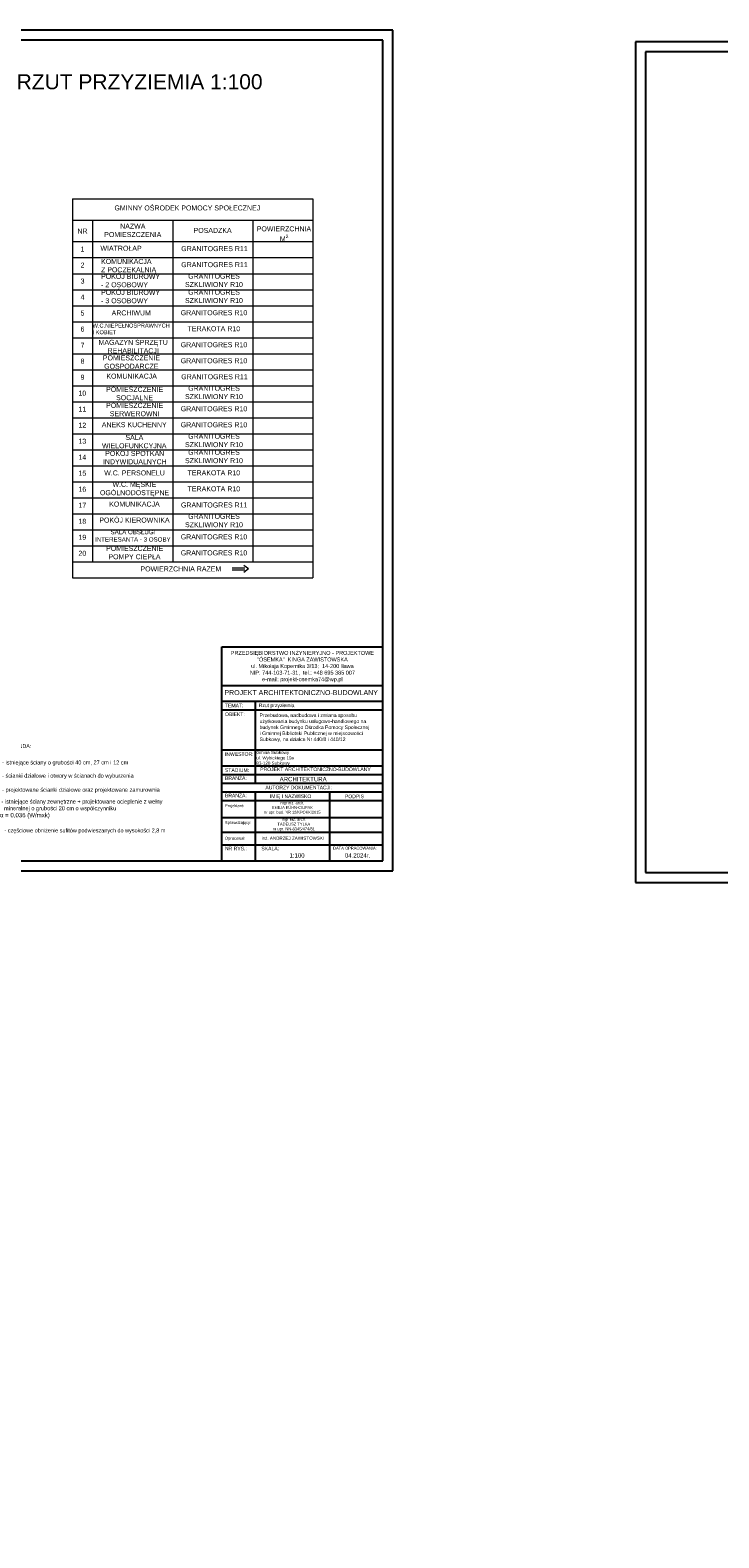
# Model space of a CAD drawing. Header units: millimetres. Extents: x 6197 to 108098, y 4257 to 29730.
# Tile 59 of 148: x 21580 to 25019, y 5554 to 13086. Entities that reach past the tile are written whole.
import ezdxf

# ---------------------------------------------------------------- set-up
doc = ezdxf.new("R2010")
doc.units = ezdxf.units.MM
doc.layers.add('R-TAB', color=1, linetype='Continuous')
doc.styles.get("Standard").update_dxf_attribs({"font": 'arial.ttf'})

msp = doc.modelspace()

# ---------------------------------------------------------------- linework, layer by layer
at = {"color": 3}
for p, q in [((23390.985, 13086.335), (15250.985, 13086.335)), ((31042.628, 13027.797), (24602.628, 13027.797)), ((24602.628, 13027.797), (24602.628, 8827.797))]:
    msp.add_line(p, q, dxfattribs=at)
for p, q in [((23340.985, 13036.335), (15300.985, 13036.335)), ((23340.985, 8936.335), (23340.985, 13036.335)), ((23390.985, 8886.335), (23390.985, 13086.335)), ((24652.628, 12977.797), (24652.628, 8877.797)), ((30992.628, 12977.797), (24652.628, 12977.797)), ((15300.985, 8936.335), (23340.985, 8936.335)), ((15250.985, 8886.335), (23390.985, 8886.335)), ((24602.628, 8827.797), (31042.628, 8827.797)), ((24652.628, 8877.797), (30992.628, 8877.797))]:
    msp.add_line(p, q)
at = {"color": 0, "lineweight": 0}
for p, q in [((21791.987, 12242.879), (21791.987, 10349.71)), ((21791.987, 12242.879), (22991.987, 12242.879)), ((22991.987, 12242.879), (22991.987, 10349.71)), ((21791.987, 12136.295), (22991.987, 12136.295)), ((21891.987, 12136.295), (21891.987, 10429.71)), ((22291.987, 12136.295), (22291.987, 10429.71)), ((22691.987, 12136.295), (22691.987, 10429.71)), ((21791.987, 12029.71), (22991.987, 12029.71)), ((21791.987, 11949.71), (22991.987, 11949.71)), ((21791.987, 11869.71), (22991.987, 11869.71)), ((21791.987, 11789.71), (22991.987, 11789.71)), ((21791.987, 11709.71), (22991.987, 11709.71)), ((21791.987, 11629.71), (22991.987, 11629.71)), ((21791.987, 11549.71), (22991.987, 11549.71)), ((21791.987, 11469.71), (22991.987, 11469.71)), ((21791.987, 11389.71), (22991.987, 11389.71)), ((21791.987, 11309.71), (22991.987, 11309.71)), ((21791.987, 11229.71), (22991.987, 11229.71)), ((21791.987, 11149.71), (22991.987, 11149.71)), ((21791.987, 11069.71), (22991.987, 11069.71)), ((21791.987, 10989.71), (22991.987, 10989.71)), ((21791.987, 10909.71), (22991.987, 10909.71)), ((21791.987, 10829.71), (22991.987, 10829.71)), ((21791.987, 10749.71), (22991.987, 10749.71)), ((21791.987, 10669.71), (22991.987, 10669.71)), ((21791.987, 10589.71), (22991.987, 10589.71)), ((21791.987, 10509.71), (22991.987, 10509.71)), ((21791.987, 10429.71), (22991.987, 10429.71)), ((22587.915, 10399.817), (22651.776, 10399.817)), ((22646.81, 10413.704), (22669.857, 10396.019)), ((22646.81, 10378.334), (22669.857, 10396.019)), ((21791.987, 10349.71), (22991.987, 10349.71)), ((22587.915, 10390.779), (22651.776, 10390.779))]:
    msp.add_line(p, q, dxfattribs=at)
at = {"layer": 'R-TAB', "color": 0}
for p, q in [((22537.518, 10004.846), (23340.985, 10004.846)), ((22537.518, 9064.458), (22537.518, 10004.846)), ((22537.518, 9812.807), (23340.985, 9812.807)), ((22537.518, 9733.832), (23340.985, 9733.832)), ((22705.121, 9324.092), (22705.121, 9733.832)), ((22537.518, 9690.396), (23340.985, 9690.396)), ((22537.518, 9491.436), (23340.985, 9491.436)), ((22537.518, 9410.964), (23340.985, 9410.964)), ((22537.518, 9367.528), (23340.985, 9367.528)), ((22537.518, 9324.092), (23340.985, 9324.092)), ((22537.518, 9280.656), (23340.985, 9280.656)), ((22705.121, 9064.458), (22705.121, 9280.656)), ((23076.593, 9064.458), (23076.593, 9280.656)), ((22537.518, 9237.219), (23340.985, 9237.219)), ((22537.518, 9153.002), (23340.985, 9153.002)), ((22537.518, 9078.82), (23340.985, 9078.82)), ((22537.518, 8936.335), (22537.518, 9078.82)), ((22537.518, 9078.82), (23340.985, 9078.82)), ((22537.518, 9078.82), (23340.985, 9078.82)), ((22537.518, 9078.82), (23340.985, 9078.82)), ((22705.121, 8936.335), (22705.121, 9078.82)), ((23076.593, 8936.335), (23076.593, 9078.82)), ((22537.518, 9015.983), (23340.985, 9015.983))]:
    msp.add_line(p, q, dxfattribs=at)

# ---------------------------------------------------------------- texts
at = {"attachment_point": 1}
for s, width, heights, insert, char_height in [('GMINNY OŚRODEK POMOCY SPOŁECZNEJ', 800.37569, [0], (22000.889, 12210.579), 25), ('NR', 68.36029, [0], (21815.879, 12095.216), 25), ('\\A1;\\pi44.6388;POWIERZCHNIA\\P\\pi160.09156;M{\\H0.7x;\\S2^ ;}', 358.27488, [0], (22666.925, 12106.319), 25), ('\\pi117.38778;NAZWA \\P\\pi37.83457;POMIESZCZENIA', 358.27488, [0], (21911.992, 12119.405), 25), ('\\pi85.36186;POSADZKA', 358.27488, [0], (22310.479, 12098.379), 25), ('\\pi137.23041;PROJEKTOWANE WEJŚCIE', 600.89193, [35.68], (20303.112, 12006.932), 18), ('1', 68.36029, [0], (21831.715, 12005.129), 25), ('\\pi17.34515;GRANITOGRES R11', 358.27488, [0], (22317.012, 12007.292), 25), ('\\pi110.45523;WIATROŁAP', 424.66217, [0], (21820.348, 12009.161), 25), ('2', 68.36029, [0], (21831.715, 11925.129), 25), ('\\pi17.34515;GRANITOGRES R11', 358.27488, [0], (22317.012, 11927.292), 25), ('\\pl25,t100;KOMUNIKACJA ^JZ POCZEKALNIĄ', 358.27488, [0], (21908.974, 11943.318), 25), ('3', 68.36029, [0], (21831.715, 11845.129), 25), ('\\pi51.93757;GRANITOGRES \\P\\pi36.17189;SZKLIWIONY R10', 358.27488, [0], (22317.012, 11869.71), 25), ('\\pl25,t100;POKÓJ BIUROWY ^J- 2 OSOBOWY', 383.01302, [0], (21908.974, 11868.675), 25), ('4', 68.36029, [0], (21831.715, 11765.129), 25), ('\\pi51.93757;GRANITOGRES \\P\\pi36.17189;SZKLIWIONY R10', 358.27488, [0], (22317.012, 11789.71), 25), ('\\pl25,t100;POKÓJ BIUROWY ^J- 3 OSOBOWY', 383.01302, [0], (21908.974, 11788.675), 25), ('5', 68.36029, [0], (21831.715, 11685.129), 25), ('\\pi14.97475;GRANITOGRES R10', 358.27488, [0], (22317.012, 11687.292), 25), ('\\pi82.48839;ARCHIWUM', 358.27488, [0], (21904.143, 11686.159), 25), ('6', 68.36029, [33.563], (21831.715, 11605.129), 25), ('W.C.NIEPEŁNOSPRAWNYCH ^JI KOBIET', 425.42646, [0], (21891.987, 11620.545), 20), ('\\pi49.37959;TERAKOTA R10', 358.27488, [0], (22317.012, 11607.292), 25), ('7', 68.36029, [0], (21831.715, 11525.129), 25), ('\\pi86.52491;MAGAZYN SPRZĘTU \\P\\pi131.37485;REHABILITACJI', 513.0396, [0], (21835.001, 11539.054), 25), ('\\pi14.97475;GRANITOGRES R10', 358.27488, [0], (22317.012, 11527.292), 25), ('\\pi38.79808;POMIESZCZENIE \\P\\pi45.16745;GOSPODARCZE', 358.27488, [0], (21904.143, 11461.482), 25), ('8', 68.36029, [0], (21831.715, 11445.129), 25), ('\\pi14.97475;GRANITOGRES R10', 358.27488, [0], (22317.012, 11447.292), 25), ('9', 68.36029, [0], (21831.715, 11365.129), 25), ('\\pi17.34515;GRANITOGRES R11', 358.27488, [0], (22317.012, 11367.292), 25), ('\\pi51.93757;GRANITOGRES \\P\\pi36.17189;SZKLIWIONY R10', 358.27488, [0], (22317.012, 11309.71), 25), ('\\pi50.80241;POMIESZCZENIE \\P\\pi100.67452;SOCJALNE', 382.28355, [0], (21908.313, 11304.24), 25), ('\\pi54.25681;KOMUNIKACJA', 358.27488, [0], (21906.258, 11370.271), 25), ('10', 68.36029, [0], (21821.081, 11285.129), 25), ('\\pi50.80241;POMIESZCZENIE \\P\\pi69.3222;SERWEROWNI', 382.28355, [0], (21908.313, 11224.24), 25), ('11', 68.36029, [0], (21821.081, 11205.129), 25), ('\\pi14.97475;GRANITOGRES R10', 358.27488, [0], (22317.012, 11207.292), 25), ('12', 68.36029, [0], (21821.081, 11125.129), 25), ('\\pi29.23011;ANEKS KUCHENNY', 382.28355, [0], (21908.313, 11127.636), 25), ('\\pi14.97475;GRANITOGRES R10', 358.27488, [0], (22317.012, 11127.292), 25), ('13', 68.36029, [0], (21821.081, 11045.129), 25), ('\\pi51.93757;GRANITOGRES \\P\\pi36.17189;SZKLIWIONY R10', 358.27488, [0], (22317.012, 11069.71), 25), ('\\pi147.24682;SALA \\P\\pi30.27035;WIELOFUNKCYJNA', 382.28355, [0], (21908.313, 11064.132), 25), ('14', 68.36029, [0], (21821.081, 10965.129), 25), ('\\pi46.42827;POKÓJ SPOTKAŃ \\P\\pi35.06231;INDYWIDUALNYCH', 382.28355, [0], (21908.313, 10984.132), 25), ('\\pi51.93757;GRANITOGRES \\P\\pi36.17189;SZKLIWIONY R10', 358.27488, [0], (22317.012, 10989.71), 25), ('15', 68.36029, [0], (21821.081, 10885.129), 25), ('\\pi41.39757;W.C. PERSONELU', 382.28355, [0], (21908.313, 10886.75), 25), ('\\pi49.37959;TERAKOTA R10', 358.27488, [0], (22317.012, 10887.292), 25), ('16', 68.36029, [0], (21821.081, 10805.129), 25), ('\\pi82.6578;W.C. MĘSKIE \\P\\pi20.20896;OGÓLNODOSTĘPNE', 382.28355, [0], (21908.313, 10829.71), 25), ('\\pi49.37959;TERAKOTA R10', 358.27488, [0], (22317.012, 10807.292), 25), ('17', 68.36029, [0], (21821.081, 10725.129), 25), ('\\pi17.34515;GRANITOGRES R11', 358.27488, [0], (22315.622, 10726.556), 25), ('\\pi66.26115;KOMUNIKACJA', 382.28355, [0], (21908.313, 10731.036), 25), ('18', 68.36029, [0], (21821.081, 10645.129), 25), ('\\pi16.84095;POKÓJ KIEROWNIKA', 382.28355, [0], (21908.313, 10651.036), 25), ('\\pi51.93757;GRANITOGRES \\P\\pi36.17189;SZKLIWIONY R10', 358.27488, [0], (22317.012, 10669.71), 25), ('\\pi37.22769;Wyłaz ze schodami \\P\\pi39.8;składanymi o wym. \\P\\pi84.42551;75x130 cm \\P\\pi20.68881;o odporności ogniowej \\P\\pi107.67448;REI 60', 289.04337, [0], (20351.331, 10549.925), 18), ('19', 68.36029, [0], (21821.081, 10565.129), 25), ('\\pi132.02464;SALA OBSŁUGI \\P\\pi54.67949;INTERESANTA - 3 OSOBY', 483.67412, [0], (21849.319, 10589.71), 22), ('\\pi14.97475;GRANITOGRES R10', 358.27488, [0], (22317.012, 10567.292), 25), ('20', 68.36029, [0], (21821.081, 10485.129), 25), ('\\pi50.80241;POMIESZCZENIE \\P\\pi62.42417;POMPY CIEPŁA', 382.28355, [0], (21908.313, 10509.71), 25), ('\\pi14.97475;GRANITOGRES R10', 358.27488, [0], (22317.012, 10487.292), 25), ('\\pi219.97971;POWIERZCHNIA RAZEM ', 838.20294, [0], (21910.773, 10407.239), 25), ('\\pi39.64473;Wycieraczka wewnętrzna\\P\\pi25.15633;np. typu ALASKA/STAMATS\\P\\pi9.56799;o wym.  80/160 cm wpuszczona \\P\\pi102.40735;w posadzkę', 314.54185, [0], (20343.331, 10104.962), 15), ('\\pi115.90906;LEGENDA:', 368.62576, [0], (21328.591, 9519.373), 20), (' - istniejące ściany o grubości 40 cm, 27 cm i 12 cm', 829.72647, [0], (21431.984, 9437.538), 20), (' - ścianki działowe i otwory w ścianach do wyburzenia', 829.72647, [0], (21431.984, 9371.671), 20), (' - projektowane ścianki działowe oraz projektowane zamurownia', 829.72647, [0], (21431.984, 9301.195), 20), ('\\pi88.37502;Lamele pionowe z profili aluminiowych \\P\\pi152.13014;(50x80 mm lub 40x80 mm)\\P\\pi100.79453;drewnopodobne w kolorze złoty dąb', 600.89193, [0], (20514.547, 9250.536), 18), ('\\pi-20,l20; - istniejące ściany zewnętrzne + projektowane ocieplenie z wełny mineralnej o grubości 20 cm o współczynniku ^J{\\H1.08333x;α = 0,036 (W/mxk)}', 829.72647, [0], (21429.167, 9242.262), 20), ('\\pi137.23041;PROJEKTOWANE WEJŚCIE', 600.89193, [0], (19892.615, 9171.17), 18), ('\\pi-60,l67.7626,t67.7626;- częściowe obniżenie sufitów podwieszanych do wysokości 2,8 m', 829.72647, [0], (21429.167, 9098.056), 20)]:
    msp.add_mtext_dynamic_manual_height_columns(s, width=width, gutter_width=12.5, heights=heights, dxfattribs=dict(at, insert=insert, char_height=char_height))
at = {"lineweight": 0, "insert": (22725.697, 9672.481), "char_height": 18, "width": 610.19793, "attachment_point": 1}
msp.add_mtext('\\A1;Przebudowa, nadbudowa i zmiana sposobu użytkowania budynku usługowo-handlowego na budynek Gminnego Ośrodka Pomocy Społecznej ^Ji Gminnej Biblioteki Publicznej w miejscowości Subkowy, na działce Nr 440/8 i 440/12', dxfattribs=at)
at = {"layer": 'R-TAB', "color": 0, "ltscale": 24}
for s, insert, char_height, width, attachment_point in [('\\pi611.54556;ELEWACJE 1:100', (10063.11, 12918.034), 75, 2065.84351, 1), ('\\pi425.32455;RZUT PRZYZIEMIA 1:100', (21086.975, 12866.158), 75, 2065.84351, 1), ('\\pi772.57046;ELEWACJA POŁUDNIOWA', (8054.143, 11524.536), 30, 2065.84351, 1), ('\\pi798.17073;ELEWACJA PÓŁNOCNA', (8032.769, 10191.371), 30, 2065.84351, 1), ('PRZEDSIĘBIORSTWO INŻYNIERYJNO - PROJEKTOWE\\P"ÓSEMKA"  KINGA ZAWISTOWSKA\\Pul. Mikołaja Kopernika 3/13;  14-200 Iława\\PNIP: 744-103-71-31,  tel.: +48 695 385 007\\Pe-mail: projekt-osemka74@wp.pl', (22939.473, 9906.343), 19.74375, 781.72017, 5), ('TEMAT:', (22552.764, 9720.945), 18, 136.70026, 1), ('PROJEKT ARCHITEKTONICZNO-BUDOWLANY', (22550.084, 9789.314), 25, 1090.2179, 1), ('Rzut przyziemia', (22721.146, 9721.993), 18, 711.57772, 1), ('OBIEKT:', (22552.764, 9677.589), 18, 136.70026, 1), ('INWESTOR:', (22552.764, 9478.629), 18, 136.70026, 1), ('Gmina Subkowy\\Pul. Wybickiego 19a\\P83-120 Subkowy', (22709.972, 9485.416), 16, 675.77621, 1), ('STADIUM:', (22552.764, 9398.471), 18, 136.70026, 1), ('BRANŻA:', (22552.764, 9358.239), 18, 136.70026, 1), ('PROJEKT ARCHITEKTONICZNO-BUDOWLANY', (22728.876, 9402.512), 18, 1090.2179, 1), ('ARCHITEKTURA', (22826.033, 9355.035), 21.6, 490.72064, 1), ('\\pi208.80059;AUTORZY DOKUMENTACJI:', (22545.823, 9311.563), 18, 747.89996, 1), ('BRANŻA:', (22552.764, 9271.366), 18, 136.70026, 1), ('\\pi13.924;IMIĘ I NAZWISKO', (22763.301, 9268.184), 18, 253.42015, 1), ('PODPIS', (23151.816, 9267.08), 18, 136.70026, 1), ('Projektant:', (22552.764, 9218.789), 14.4, 136.70026, 1), ('{\\C256;\\c0;mgr inż. arch. \\PEMILIA KÜHN-CIUPAK\\Pnr upr. bud, NR 12/KPOKK/2015}', (22889.328, 9232.682), 14, 282.63278, 2), ('Sprawdzający:', (22552.764, 9134.571), 14.4, 136.70026, 1), ('{\\C256;\\c0;mgr inż. arch. \\PTADEUSZ TYLKA\\Pnr upr. NN-8345/474/81}', (22896.447, 9151.016), 14.4, 350.33749, 2), ('Opracował:', (22552.764, 9056.196), 14.4, 136.70026, 1), ('inż. ANDRZEJ ZAWISTOWSKI', (22891.924, 9041.042), 16.2, 346.49963, 8), ('NR RYS.:', (22552.764, 9006.693), 18, 136.70026, 1), ('SKALA:', (22734.683, 9006.693), 18, 136.70026, 1), ('1:100', (22874.814, 8973.94), 21.6, 136.70026, 1), ('DATA OPRACOWANIA:', (23093.005, 9006.693), 14.4, 278.30723, 1), ('04.2024r.', (23151.816, 8973.94), 21.6, 136.70026, 1), ('\\pi611.54556;ELEWACJE 1:100', (10063.11, 8268.321), 75, 2065.84351, 1), ('\\pi785.39106;ELEWACJA WSCHODNIA', (7897.193, 6998.142), 30, 2065.84351, 1), ('\\pi792.36923;ELEWACJA ZACHODNIA', (7897.193, 5634.282), 30, 2065.84351, 1)]:
    msp.add_mtext(s, dxfattribs=dict(at, insert=insert, char_height=char_height, width=width, attachment_point=attachment_point))

doc.saveas('drawing.dxf')
